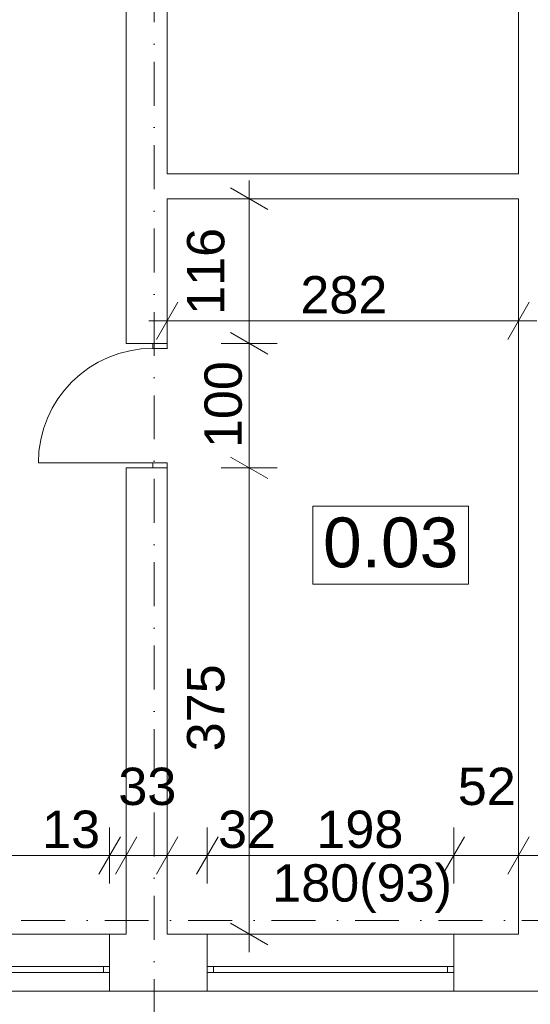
# Model space of a CAD drawing. Extents: x -283435 to 14216, y -77540 to 30522.
# Tile 171 of 177: x -14682 to -10580, y -35775 to -27861. Entities that reach past the tile are written whole.
import ezdxf

# ---------------------------------------------------------------- set-up
doc = ezdxf.new("R2010")
doc.units = 0
doc.header["$MEASUREMENT"] = 0
doc.linetypes.add('Kropki i Kreski', pattern=[670.277762, 352.777767, -176.388884, 0, -141.111112])
for name, color, linetype in [('Drzwi ArchiCAD', 7, 'Continuous'), ('Okna ArchiCADa', 7, 'Continuous'), ('WYMIARY', 7, 'Continuous'), ('ŚCIANY', 7, 'Continuous')]:
    doc.layers.add(name, color=color, linetype=linetype)
for name, color, linetype, lineweight in [('Drzwi ArchiCAD_Nr_Pióra__3', 3, 'Continuous', 18), ('Drzwi ArchiCAD_Nr_Pióra__7', 7, 'Continuous', 18), ('Okna ArchiCADa_Nr_Pióra__23', 23, 'Continuous', 18), ('Okna ArchiCADa_Nr_Pióra__3', 3, 'Continuous', 18), ('Okna ArchiCADa_Nr_Pióra__7', 7, 'Continuous', 18), ('OPISY_Nr_Pióra__65', 65, 'Continuous', 18), ('OPISY_Nr_Pióra__86', 86, 'Continuous', 18), ('OSIE_Nr_Pióra__7', 7, 'Continuous', 18), ('WYMIARY_Nr_Pióra__4', 4, 'Continuous', 18), ('WYMIARY_Nr_Pióra__5', 5, 'Continuous', 18), ('ŚCIANY_Nr_Pióra__7', 7, 'Continuous', 18)]:
    doc.layers.add(name, color=color, linetype=linetype, lineweight=lineweight)
doc.styles.add('GENERATED_STYLE_1', font='arial.ttf')
doc.styles.add('GENERATED_STYLE_2', font='txt')
doc.dimstyles.new('GENERATED_STYLE__1', dxfattribs={"dimtxt": 300, "dimasz": 228, "dimexe": 0.18, "dimexo": 0, "dimgap": 0.09, "dimtad": 1, "dimdec": 0, "dimlfac": 0.1, "dimzin": 0, "dimdsep": 46, "dimtxsty": 'GENERATED_STYLE_2', "dimblk": 'ARROWHEAD_2', "dimblk1": 'ARROWHEAD_2', "dimblk2": 'ARROWHEAD_2', "dimcen": 0.09, "dimclrd": 256, "dimclre": 256, "dimclrt": 256, "dimazin": 0, "dimtfac": 1, "dimtdec": 4, "dimtmove": 0, "dimatfit": 3, "dimfxl": 1, "dimtolj": 1, "dimtzin": 0, "dimarcsym": 0})
doc.dimstyles.new('GENERATED_STYLE__2', dxfattribs={"dimtxt": 300, "dimasz": 228, "dimexe": 0.18, "dimexo": 0, "dimgap": 0.09, "dimtad": 1, "dimtih": 1, "dimtoh": 1, "dimdec": 0, "dimlfac": 0.1, "dimzin": 0, "dimdsep": 46, "dimtxsty": 'GENERATED_STYLE_2', "dimblk": 'ARROWHEAD_2', "dimblk1": 'ARROWHEAD_2', "dimblk2": 'ARROWHEAD_2', "dimcen": 0.09, "dimclrd": 256, "dimclre": 256, "dimclrt": 256, "dimazin": 0, "dimtfac": 1, "dimtdec": 4, "dimtmove": 0, "dimatfit": 3, "dimfxl": 1, "dimtolj": 1, "dimtzin": 0, "dimarcsym": 0})
doc.dimstyles.new('GENERATED_STYLE__3', dxfattribs={"dimtxt": 300, "dimasz": 228, "dimexe": 0.18, "dimexo": 0, "dimgap": 0.09, "dimtad": 1, "dimtih": 1, "dimtoh": 1, "dimdec": 0, "dimlfac": 0.1, "dimzin": 0, "dimdsep": 46, "dimtxsty": 'GENERATED_STYLE_2', "dimblk": 'ARROWHEAD_2', "dimblk1": 'ARROWHEAD_2', "dimblk2": 'ARROWHEAD_2', "dimcen": 0.09, "dimclrd": 256, "dimclre": 256, "dimclrt": 256, "dimazin": 0, "dimtfac": 1, "dimtdec": 4, "dimtmove": 2, "dimatfit": 3, "dimfxl": 1, "dimtolj": 1, "dimtzin": 0, "dimarcsym": 0})
doc.dimstyles.new('GENERATED_STYLE__4', dxfattribs={"dimtxt": 300, "dimasz": 228, "dimexe": 0.18, "dimexo": 0, "dimgap": 0.09, "dimtad": 1, "dimdec": 0, "dimlfac": 0.1, "dimzin": 0, "dimdsep": 46, "dimtxsty": 'GENERATED_STYLE_2', "dimblk": 'ARROWHEAD_2', "dimblk1": 'ARROWHEAD_2', "dimblk2": 'ARROWHEAD_2', "dimcen": 0.09, "dimclrd": 256, "dimclre": 256, "dimclrt": 256, "dimazin": 0, "dimtfac": 1, "dimtdec": 4, "dimtmove": 2, "dimatfit": 3, "dimfxl": 1, "dimtolj": 1, "dimtzin": 0, "dimarcsym": 0})

# ---------------------------------------------------------------- blocks, each defined once
blk = doc.blocks.new('O M panel zakrzywiony 12_2')
at = {"layer": 'Okna ArchiCADa_Nr_Pióra__23', "linetype": 'Continuous'}
for p, q in [((-940, 0), (-990, 0)), ((-940, -50), (-940, 0)), ((990, 0), (940, 0)), ((940, 0), (940, -50)), ((-990, -50), (-940, -50)), ((940, -50), (990, -50))]:
    blk.add_line(p, q, dxfattribs=at)
at = {"layer": 'Okna ArchiCADa_Nr_Pióra__3', "linetype": 'Continuous'}
for p, q in [((-990, 150), (990, 150)), ((940, 0), (-940, 0)), ((-940, -50), (940, -50)), ((-990, -310), (990, -310))]:
    blk.add_line(p, q, dxfattribs=at)
at = {"layer": 'Okna ArchiCADa_Nr_Pióra__7', "linetype": 'Continuous'}
for p, q in [((-990, 0), (-990, -50)), ((990, 0), (990, -50))]:
    blk.add_line(p, q, dxfattribs=at)
blk = doc.blocks.new('O M panel zakrzywiony 12_3')
at = {"layer": 'Okna ArchiCADa_Nr_Pióra__23', "linetype": 'Continuous'}
for p, q in [((-1440, 0), (-1490, 0)), ((-1440, -50), (-1440, 0)), ((1490, 0), (1440, 0)), ((1440, 0), (1440, -50)), ((-1490, -50), (-1440, -50)), ((1440, -50), (1490, -50))]:
    blk.add_line(p, q, dxfattribs=at)
at = {"layer": 'Okna ArchiCADa_Nr_Pióra__3', "linetype": 'Continuous'}
for p, q in [((-1490, 150), (1490, 150)), ((1440, 0), (-1440, 0)), ((-1440, -50), (1440, -50)), ((-1490, -310), (1490, -310))]:
    blk.add_line(p, q, dxfattribs=at)
at = {"layer": 'Okna ArchiCADa_Nr_Pióra__7', "linetype": 'Continuous'}
for p, q in [((-1490, 0), (-1490, -50)), ((1490, 0), (1490, -50))]:
    blk.add_line(p, q, dxfattribs=at)
blk = doc.blocks.new('Ściana_1', base_point=(10396.7, -35209.9))
at = {"layer": 'ŚCIANY_Nr_Pióra__7', "linetype": 'Continuous'}
for p, q in [((-13960.3, -35469.9), (-13960.3, -35209.9)), ((-13827.2, -35209.9), (-13960.3, -35209.9)), ((-13175.4, -35209.9), (-13497.2, -35209.9)), ((-13175.4, -35469.9), (-13175.4, -35209.9)), ((-11195.4, -35469.9), (-11195.4, -35209.9)), ((-10675.4, -35209.9), (-11195.4, -35209.9)), ((-13960.3, -35519.9), (-13960.3, -35469.9)), ((-13960.3, -35669.9), (-13960.3, -35519.9)), ((-13175.4, -35519.9), (-13175.4, -35469.9)), ((-13175.4, -35669.9), (-13175.4, -35519.9)), ((-11195.4, -35519.9), (-11195.4, -35469.9)), ((-11195.4, -35669.9), (-11195.4, -35519.9)), ((-13960.3, -35669.9), (-13175.4, -35669.9)), ((-11195.4, -35669.9), (-4997.3, -35669.9))]:
    blk.add_line(p, q, dxfattribs=at)
at = {"layer": 'Okna ArchiCADa', "linetype": 'Continuous', "rotation": 180}
for name, p in [('O M panel zakrzywiony 12_3', (-15450.3, -35519.9)), ('O M panel zakrzywiony 12_2', (-12185.4, -35519.9))]:
    blk.add_blockref(name, p, dxfattribs=at)
blk = doc.blocks.new('Ściana_12', base_point=(-10675.4, -23099.9))
at = {"layer": 'ŚCIANY_Nr_Pióra__7', "linetype": 'Continuous'}
for p, q in [((-10675.4, -23249.9), (-10675.4, -29099.9)), ((-10675.4, -29299.9), (-10675.4, -35209.9))]:
    blk.add_line(p, q, dxfattribs=at)
blk = doc.blocks.new('D1 Drzwi proste 12_3')
at = {"layer": 'Drzwi ArchiCAD_Nr_Pióra__3', "linetype": 'Continuous'}
for p, q in [((460, 0), (460, 920)), ((-460, 0), (-500, 0)), ((-500, 0), (-500, -115)), ((-460, -115), (-460, 0)), ((500, 0), (460, 0)), ((460, 0), (460, -115)), ((500, -115), (500, 0)), ((-500, -115), (-460, -115)), ((460, -115), (500, -115))]:
    blk.add_line(p, q, dxfattribs=at)
blk.add_arc((460, 0), 920, 90, 180, dxfattribs=at)
at = {"layer": 'Drzwi ArchiCAD_Nr_Pióra__7', "linetype": 'Continuous'}
for p, q in [((-500, -115), (-500, 0)), ((500, -115), (500, 0))]:
    blk.add_line(p, q, dxfattribs=at)
blk = doc.blocks.new('Ściana_13', base_point=(-13497.2, -23099.9))
at = {"layer": 'ŚCIANY_Nr_Pióra__7', "linetype": 'Continuous'}
for p, q in [((-13827.2, -23249.9), (-13827.2, -30462.9)), ((-13497.2, -29099.9), (-13497.2, -23249.9)), ((-13497.2, -30462.9), (-13497.2, -29299.9)), ((-13612.2, -30462.9), (-13827.2, -30462.9)), ((-13497.2, -30462.9), (-13612.2, -30462.9)), ((-13612.2, -31462.9), (-13827.2, -31462.9)), ((-13827.2, -31462.9), (-13827.2, -35209.9)), ((-13497.2, -31462.9), (-13612.2, -31462.9)), ((-13497.2, -35209.9), (-13497.2, -31462.9))]:
    blk.add_line(p, q, dxfattribs=at)
at = {"layer": 'Drzwi ArchiCAD', "linetype": 'Continuous', "xscale": -1, "rotation": 90}
blk.add_blockref('D1 Drzwi proste 12_3', (-13612.2, -30962.9), dxfattribs=at)
blk = doc.blocks.new('Ściana_50', base_point=(-10675.4, -29099.9))
at = {"layer": 'ŚCIANY_Nr_Pióra__7', "linetype": 'Continuous'}
for p, q in [((-10675.4, -29099.9), (-13497.2, -29099.9)), ((-13497.2, -29299.9), (-10675.4, -29299.9))]:
    blk.add_line(p, q, dxfattribs=at)
blk = doc.blocks.new('*D1085')
at = {"layer": 'WYMIARY_Nr_Pióra__4', "linetype": 'Continuous', "transparency": 16777216}
for p, q in [((-16940.3, -34802.9), (-16940.3, -34352.9)), ((-13960.3, -34802.9), (-13960.3, -34352.9)), ((-16853.7, -34427.9), (-17026.9, -34727.9)), ((-13873.7, -34427.9), (-14046.9, -34727.9)), ((-16940.3, -34577.9), (-13960.3, -34577.9))]:
    blk.add_line(p, q, dxfattribs=at)
at = {"layer": 'WYMIARY_Nr_Pióra__5', "transparency": 16777216, "char_height": 300, "attachment_point": 1, "style": 'GENERATED_STYLE_1'}
for s, insert in [('{18}', (-16853.6, -34217.9)), ('{298}', (-15791.8, -34217.9)), ('{13}', (-14502.3, -34217.9))]:
    blk.add_mtext(s, dxfattribs=dict(at, insert=insert))
blk = doc.blocks.new('ARROWHEAD_2')
at = {"linetype": 'Continuous'}
for p, q in [((-0.378, -0.655), (0.378, 0.655)), ((0, 0), (-1, 0))]:
    blk.add_line(p, q, dxfattribs=at)
blk = doc.blocks.new('*D1086')
at = {"layer": 'WYMIARY_Nr_Pióra__4', "linetype": 'Continuous', "transparency": 16777216}
for p, q in [((-13960.3, -34802.9), (-13960.3, -34352.9)), ((-13827.2, -34802.9), (-13827.2, -34352.9)), ((-13873.7, -34427.9), (-14046.9, -34727.9)), ((-13740.6, -34427.9), (-13913.8, -34727.9)), ((-13960.3, -34577.9), (-13827.2, -34577.9))]:
    blk.add_line(p, q, dxfattribs=at)
at = {"layer": 'WYMIARY_Nr_Pióra__5', "transparency": 16777216, "insert": (-13889.9, -33872.9), "char_height": 300, "attachment_point": 1, "style": 'GENERATED_STYLE_1'}
blk.add_mtext('{33}', dxfattribs=at)
blk = doc.blocks.new('*D1087')
at = {"layer": 'WYMIARY_Nr_Pióra__4', "linetype": 'Continuous', "transparency": 16777216}
for p, q in [((-13827.2, -34802.9), (-13827.2, -34352.9)), ((-13497.2, -34802.9), (-13497.2, -34352.9)), ((-13740.6, -34427.9), (-13913.8, -34727.9)), ((-13410.6, -34427.9), (-13583.8, -34727.9)), ((-13827.2, -34577.9), (-13497.2, -34577.9)), ((-13497.2, -34577.9), (-13175.4, -34577.9))]:
    blk.add_line(p, q, dxfattribs=at)
blk = doc.blocks.new('*D1088')
at = {"layer": 'WYMIARY_Nr_Pióra__4', "linetype": 'Continuous', "transparency": 16777216}
for p, q in [((-13175.4, -34802.9), (-13175.4, -34352.9)), ((-13410.6, -34427.9), (-13583.8, -34727.9)), ((-13088.8, -34427.9), (-13262, -34727.9)), ((-13497.2, -34577.9), (-13175.4, -34577.9))]:
    blk.add_line(p, q, dxfattribs=at)
blk = doc.blocks.new('*D1089')
at = {"layer": 'WYMIARY_Nr_Pióra__4', "linetype": 'Continuous', "transparency": 16777216}
for p, q in [((-13175.4, -34802.9), (-13175.4, -34352.9)), ((-11195.4, -34802.9), (-11195.4, -34352.9)), ((-13088.8, -34427.9), (-13262, -34727.9)), ((-11108.8, -34427.9), (-11282, -34727.9)), ((-13175.4, -34577.9), (-11195.4, -34577.9))]:
    blk.add_line(p, q, dxfattribs=at)
at = {"layer": 'WYMIARY_Nr_Pióra__5', "transparency": 16777216, "char_height": 300, "attachment_point": 1, "style": 'GENERATED_STYLE_1'}
for s, insert in [('{32}', (-13088.7, -34217.9)), ('{198}', (-12299.2, -34217.9))]:
    blk.add_mtext(s, dxfattribs=dict(at, insert=insert))
blk = doc.blocks.new('*D1090')
at = {"layer": 'WYMIARY_Nr_Pióra__4', "linetype": 'Continuous', "transparency": 16777216}
for p, q in [((-11195.4, -34802.9), (-11195.4, -34352.9)), ((-10675.4, -34802.9), (-10675.4, -34352.9)), ((-11108.8, -34427.9), (-11282, -34727.9)), ((-10588.8, -34427.9), (-10762, -34727.9)), ((-11195.4, -34577.9), (-10675.4, -34577.9))]:
    blk.add_line(p, q, dxfattribs=at)
at = {"layer": 'WYMIARY_Nr_Pióra__5', "transparency": 16777216, "insert": (-11163.1, -33872.9), "char_height": 300, "attachment_point": 1, "style": 'GENERATED_STYLE_1'}
blk.add_mtext('{52}', dxfattribs=at)
blk = doc.blocks.new('*D1091')
at = {"layer": 'WYMIARY_Nr_Pióra__4', "linetype": 'Continuous', "transparency": 16777216}
for p, q in [((-10675.4, -34802.9), (-10675.4, -34352.9)), ((-10425.4, -34802.9), (-10425.4, -34352.9)), ((-10588.8, -34427.9), (-10762, -34727.9)), ((-10338.8, -34427.9), (-10512, -34727.9)), ((-10675.4, -34577.9), (-10425.4, -34577.9))]:
    blk.add_line(p, q, dxfattribs=at)
blk = doc.blocks.new('*D1092')
at = {"layer": 'WYMIARY_Nr_Pióra__4', "linetype": 'Continuous', "transparency": 16777216}
for p, q in [((-10425.4, -34802.9), (-10425.4, -34352.9)), ((-7675.4, -34802.9), (-7675.4, -34352.9)), ((-10338.8, -34427.9), (-10512, -34727.9)), ((-7588.8, -34427.9), (-7762, -34727.9)), ((-10425.4, -34577.9), (-7675.4, -34577.9))]:
    blk.add_line(p, q, dxfattribs=at)
at = {"layer": 'WYMIARY_Nr_Pióra__5', "transparency": 16777216, "char_height": 300, "attachment_point": 1, "style": 'GENERATED_STYLE_1'}
for s, insert in [('{275}', (-9089.4, -34077.9)), ('{25}', (-10338.7, -34217.9))]:
    blk.add_mtext(s, dxfattribs=dict(at, insert=insert))
blk = doc.blocks.new('*D1093')
at = {"layer": 'WYMIARY_Nr_Pióra__4', "linetype": 'Continuous', "transparency": 16777216}
for p, q in [((-7675.4, -34802.9), (-7675.4, -34352.9)), ((-7515.4, -34802.9), (-7515.4, -34352.9)), ((-7588.8, -34427.9), (-7762, -34727.9)), ((-7428.8, -34427.9), (-7602, -34727.9)), ((-7675.4, -34577.9), (-7515.4, -34577.9))]:
    blk.add_line(p, q, dxfattribs=at)
blk = doc.blocks.new('*D1094')
at = {"layer": 'WYMIARY_Nr_Pióra__4', "linetype": 'Continuous', "transparency": 16777216}
for p, q in [((-7515.4, -34802.9), (-7515.4, -34352.9)), ((-4997.3, -34802.9), (-4997.3, -34352.9)), ((-7428.8, -34427.9), (-7602, -34727.9)), ((-4910.7, -34427.9), (-5083.9, -34727.9)), ((-7515.4, -34577.9), (-4997.3, -34577.9))]:
    blk.add_line(p, q, dxfattribs=at)
at = {"layer": 'WYMIARY_Nr_Pióra__5', "transparency": 16777216, "char_height": 300, "attachment_point": 1, "style": 'GENERATED_STYLE_1'}
for s, insert in [('{16}', (-7244.2, -33175.7)), ('{252}', (-6597.8, -34217.9))]:
    blk.add_mtext(s, dxfattribs=dict(at, insert=insert))
blk = doc.blocks.new('*D1095')
at = {"layer": 'WYMIARY_Nr_Pióra__4', "linetype": 'Continuous', "transparency": 16777216}
for p, q in [((-4997.3, -34802.9), (-4997.3, -34352.9)), ((-1703.3, -34802.9), (-1703.3, -34352.9)), ((-4910.7, -34427.9), (-5083.9, -34727.9)), ((-1616.7, -34427.9), (-1789.9, -34727.9)), ((-4997.3, -34577.9), (-1703.3, -34577.9))]:
    blk.add_line(p, q, dxfattribs=at)
at = {"layer": 'WYMIARY_Nr_Pióra__5', "transparency": 16777216, "char_height": 300, "attachment_point": 1, "style": 'GENERATED_STYLE_1'}
for s, insert in [('{329}', (-3919.4, -34217.9)), ('{20}', (-2245.3, -34217.9))]:
    blk.add_mtext(s, dxfattribs=dict(at, insert=insert))
blk = doc.blocks.new('*D1096')
at = {"layer": 'WYMIARY_Nr_Pióra__4', "linetype": 'Continuous', "transparency": 16777216}
for p, q in [((-1703.3, -34802.9), (-1703.3, -34352.9)), ((-1503.3, -34802.9), (-1503.3, -34352.9)), ((-1616.7, -34427.9), (-1789.9, -34727.9)), ((-1416.7, -34427.9), (-1589.9, -34727.9)), ((-1703.3, -34577.9), (-1503.3, -34577.9))]:
    blk.add_line(p, q, dxfattribs=at)
blk = doc.blocks.new('*D1097')
at = {"layer": 'WYMIARY_Nr_Pióra__4', "linetype": 'Continuous', "transparency": 16777216}
for p, q in [((-1503.3, -34802.9), (-1503.3, -34352.9)), ((4294.2, -34802.9), (4294.2, -34352.9)), ((-1416.7, -34427.9), (-1589.9, -34727.9)), ((4380.8, -34427.9), (4207.6, -34727.9)), ((-1503.3, -34577.9), (4294.2, -34577.9))]:
    blk.add_line(p, q, dxfattribs=at)
at = {"layer": 'WYMIARY_Nr_Pióra__5', "transparency": 16777216, "char_height": 300, "attachment_point": 1, "style": 'GENERATED_STYLE_1'}
for s, insert in [('{580}', (826.3, -34217.9)), ('{20}', (3752.2, -34217.9))]:
    blk.add_mtext(s, dxfattribs=dict(at, insert=insert))
blk = doc.blocks.new('*D1098')
at = {"layer": 'WYMIARY_Nr_Pióra__4', "linetype": 'Continuous', "transparency": 16777216}
for p, q in [((4294.2, -34802.9), (4294.2, -34352.9)), ((4494.2, -34802.9), (4494.2, -34352.9)), ((4380.8, -34427.9), (4207.6, -34727.9)), ((4580.8, -34427.9), (4407.6, -34727.9)), ((4294.2, -34577.9), (4494.2, -34577.9))]:
    blk.add_line(p, q, dxfattribs=at)
blk = doc.blocks.new('*D1099')
at = {"layer": 'WYMIARY_Nr_Pióra__4', "linetype": 'Continuous', "transparency": 16777216}
for p, q in [((4494.2, -34802.9), (4494.2, -34352.9)), ((10201.7, -34802.9), (10201.7, -34352.9)), ((4580.8, -34427.9), (4407.6, -34727.9)), ((10115.1, -34727.9), (10288.3, -34427.9)), ((4494.2, -34577.9), (10201.7, -34577.9)), ((10201.7, -34577.9), (10348.4, -34577.9))]:
    blk.add_line(p, q, dxfattribs=at)
at = {"layer": 'WYMIARY_Nr_Pióra__5', "transparency": 16777216, "insert": (7006.4, -34217.9), "char_height": 300, "attachment_point": 1, "style": 'GENERATED_STYLE_1'}
blk.add_mtext('{571}', dxfattribs=at)
blk = doc.blocks.new('*D1100')
at = {"layer": 'WYMIARY_Nr_Pióra__4', "linetype": 'Continuous', "transparency": 16777216}
for p, q in [((8538.3, -35123.3), (8838.3, -35296.5)), ((8913.3, -35209.9), (8463.3, -35209.9)), ((8688.3, -35669.9), (8688.3, -35209.9)), ((8538.3, -35583.3), (8838.3, -35756.5)), ((8913.3, -35669.9), (8463.3, -35669.9)), ((8688.3, -35816.6), (8688.3, -35669.9))]:
    blk.add_line(p, q, dxfattribs=at)
at = {"layer": 'WYMIARY_Nr_Pióra__5', "transparency": 16777216, "insert": (8328.3, -36211.9), "char_height": 300, "attachment_point": 1, "rotation": 90, "style": 'GENERATED_STYLE_1'}
blk.add_mtext('{46}', dxfattribs=at)
blk = doc.blocks.new('*D1102')
at = {"layer": 'WYMIARY_Nr_Pióra__4', "linetype": 'Continuous', "transparency": 16777216}
for p, q in [((8538.3, -22863.3), (8838.3, -23036.5)), ((8913.3, -22949.9), (8463.3, -22949.9)), ((8688.3, -23249.9), (8688.3, -22949.9)), ((8538.3, -23163.3), (8838.3, -23336.5)), ((8913.3, -23249.9), (8463.3, -23249.9))]:
    blk.add_line(p, q, dxfattribs=at)
blk = doc.blocks.new('*D1103')
at = {"layer": 'WYMIARY_Nr_Pióra__4', "linetype": 'Continuous', "transparency": 16777216}
for p, q in [((8688.3, -18503.7), (8688.3, -18357)), ((8838.3, -18590.3), (8538.3, -18417.1)), ((8913.3, -18503.7), (8463.3, -18503.7)), ((8688.3, -22949.9), (8688.3, -18503.7)), ((8538.3, -22863.3), (8838.3, -23036.5)), ((8913.3, -22949.9), (8463.3, -22949.9))]:
    blk.add_line(p, q, dxfattribs=at)
at = {"layer": 'WYMIARY_Nr_Pióra__5', "transparency": 16777216, "char_height": 300, "attachment_point": 1, "rotation": 90, "style": 'GENERATED_STYLE_1'}
for s, insert in [('{445}', (8328.3, -21068.3)), ('{30}', (7974.1, -22713))]:
    blk.add_mtext(s, dxfattribs=dict(at, insert=insert))
blk = doc.blocks.new('*D1115')
at = {"layer": 'WYMIARY_Nr_Pióra__4', "linetype": 'Continuous', "transparency": 16777216}
for p, q in [((-12988.1, -31376.3), (-12688.1, -31549.5)), ((-12613.1, -31462.9), (-13063.1, -31462.9)), ((-12838.1, -35209.9), (-12838.1, -31462.9)), ((-12988.1, -35123.3), (-12688.1, -35296.5)), ((-12613.1, -35209.9), (-13063.1, -35209.9)), ((-12838.1, -35356.6), (-12838.1, -35209.9))]:
    blk.add_line(p, q, dxfattribs=at)
at = {"layer": 'WYMIARY_Nr_Pióra__5', "transparency": 16777216, "insert": (-13338.1, -33741), "char_height": 300, "attachment_point": 1, "rotation": 90, "style": 'GENERATED_STYLE_1'}
blk.add_mtext('{375}', dxfattribs=at)
blk = doc.blocks.new('*D1116')
at = {"layer": 'WYMIARY_Nr_Pióra__4', "linetype": 'Continuous', "transparency": 16777216}
for p, q in [((-12988.1, -30376.3), (-12688.1, -30549.5)), ((-12613.1, -30462.9), (-13063.1, -30462.9)), ((-12838.1, -31462.9), (-12838.1, -30462.9)), ((-12988.1, -31376.3), (-12688.1, -31549.5)), ((-12613.1, -31462.9), (-13063.1, -31462.9))]:
    blk.add_line(p, q, dxfattribs=at)
at = {"layer": 'WYMIARY_Nr_Pióra__5', "transparency": 16777216, "insert": (-13198.1, -31304.4), "char_height": 300, "attachment_point": 1, "rotation": 90, "style": 'GENERATED_STYLE_1'}
blk.add_mtext('{100}', dxfattribs=at)
blk = doc.blocks.new('*D1117')
at = {"layer": 'WYMIARY_Nr_Pióra__4', "linetype": 'Continuous', "transparency": 16777216}
for p, q in [((-12838.1, -29299.9), (-12838.1, -29153.2)), ((-12688.1, -29386.5), (-12988.1, -29213.3)), ((-12613.1, -29299.9), (-13063.1, -29299.9)), ((-12838.1, -30462.9), (-12838.1, -29299.9)), ((-12988.1, -30376.3), (-12688.1, -30549.5)), ((-12613.1, -30462.9), (-13063.1, -30462.9))]:
    blk.add_line(p, q, dxfattribs=at)
at = {"layer": 'WYMIARY_Nr_Pióra__5', "transparency": 16777216, "insert": (-13338.1, -30233.4), "char_height": 300, "attachment_point": 1, "rotation": 90, "style": 'GENERATED_STYLE_1'}
blk.add_mtext('{116}', dxfattribs=at)
blk = doc.blocks.new('*D1118')
at = {"layer": 'WYMIARY_Nr_Pióra__4', "linetype": 'Continuous', "transparency": 16777216}
for p, q in [((-13497.2, -30506.8), (-13497.2, -30056.8)), ((-10675.4, -30506.8), (-10675.4, -30056.8)), ((-13410.6, -30131.8), (-13583.8, -30431.8)), ((-10762, -30431.8), (-10588.8, -30131.8)), ((-13643.9, -30281.8), (-13497.2, -30281.8)), ((-13497.2, -30281.8), (-10675.4, -30281.8)), ((-10675.4, -30281.8), (-10528.7, -30281.8))]:
    blk.add_line(p, q, dxfattribs=at)
at = {"layer": 'WYMIARY_Nr_Pióra__5', "transparency": 16777216, "insert": (-12427.8, -29921.8), "char_height": 300, "attachment_point": 1, "style": 'GENERATED_STYLE_1'}
blk.add_mtext('{282}', dxfattribs=at)

msp = doc.modelspace()

# ---------------------------------------------------------------- linework, layer by layer
at = {"layer": 'OPISY_Nr_Pióra__65', "linetype": 'Continuous', "flags": 128}
msp.add_lwpolyline([(-12327.9, -31770.7), (-11075.9, -31770.7), (-11075.9, -32399.2), (-12327.9, -32399.2)], close=True, dxfattribs=at)
at = {"layer": 'OSIE_Nr_Pióra__7', "linetype": 'Kropki i Kreski'}
for p, q in [((-13602.8, 27442), (-13602.8, -38346.1)), ((-280139.5, -35099.9), (10893.5, -35099.9))]:
    msp.add_line(p, q, dxfattribs=at)

# ---------------------------------------------------------------- block references
at = {"layer": 'ŚCIANY'}
for name, p in [('Ściana_13', (-13497.2, -23099.9)), ('Ściana_12', (-10675.4, -23099.9)), ('Ściana_50', (-10675.4, -29099.9)), ('Ściana_1', (10396.7, -35209.9))]:
    msp.add_blockref(name, p, dxfattribs=at)

# ---------------------------------------------------------------- texts
at = {"layer": 'OPISY_Nr_Pióra__86', "linetype": 'Continuous', "insert": (-11701.9, -31862.1), "char_height": 400, "attachment_point": 2, "style": 'GENERATED_STYLE_1'}
msp.add_mtext('{0.03}', dxfattribs=at)
at = {"layer": 'WYMIARY_Nr_Pióra__5', "linetype": 'Continuous', "insert": (-12653.9, -35039.5), "char_height": 300, "attachment_point": 7, "style": 'GENERATED_STYLE_1'}
msp.add_mtext('{180(93)}', dxfattribs=at)

# ---------------------------------------------------------------- dimensions: what is measured, and where the dimension line sits
at = {"layer": 'WYMIARY', "linetype": 'Continuous'}
for base, p1, p2, dimstyle, picture, middle in [((8688.3, -35669.9), (-24830.5, -22949.9), (10396.2, -18503.7), 'GENERATED_STYLE__1', '*D1103', (8478.3, -20730.9)), ((8688.3, -35669.9), (10396.7, -23249.9), (-24830.5, -22949.9), 'GENERATED_STYLE__4', '*D1102', (8124.1, -22488.1)), ((-12838.1, -35209.9), (-13497.2, -30462.9), (-13497.2, -29299.9), 'GENERATED_STYLE__4', '*D1117', (-13188.1, -29896)), ((-12838.1, -35209.9), (-13497.2, -31462.9), (-13497.2, -30462.9), 'GENERATED_STYLE__1', '*D1116', (-13048.1, -30967)), ((-12838.1, -35209.9), (-13497.2, -35209.9), (-13497.2, -31462.9), 'GENERATED_STYLE__4', '*D1115', (-13188.1, -33403.6)), ((8688.3, -35669.9), (-110311.1, -35669.9), (10396.7, -35209.9), 'GENERATED_STYLE__1', '*D1100', (8478.3, -35987))]:
    dim = msp.add_linear_dim(base=base, p1=p1, p2=p2, angle=90, dimstyle=dimstyle, dxfattribs=at)
    dim.commit()
    dim.dimension.update_dxf_attribs({"geometry": picture, "text_midpoint": middle})
for base, p1, p2, dimstyle, picture, middle in [((-19775, -34577.9), (-10675.4, -35209.9), (-10425.4, -29299.9), 'GENERATED_STYLE__2', '*D1091', (-10113.8, -34367.9)), ((-19775, -34577.9), (-10425.4, -29299.9), (-7675.4, -29299.9), 'GENERATED_STYLE__3', '*D1092', (-8752.1, -34227.9)), ((-19775, -34577.9), (-7675.4, -29299.9), (-7515.4, -35209.9), 'GENERATED_STYLE__3', '*D1093', (-7019.3, -33325.7)), ((-13497.2, -30281.8), (-13497.2, -29299.9), (-10675.4, -29299.9), 'GENERATED_STYLE__2', '*D1118', (-12090.4, -30071.8)), ((-19775, -34577.9), (-7515.4, -35209.9), (-4997.3, -35209.9), 'GENERATED_STYLE__2', '*D1094', (-6260.5, -34367.9)), ((-19775, -34577.9), (-13960.3, -35209.9), (-13827.2, -35209.9), 'GENERATED_STYLE__2', '*D1086', (-14277.4, -34367.9)), ((-19775, -34577.9), (-11195.4, -35209.9), (-10675.4, -35209.9), 'GENERATED_STYLE__2', '*D1090', (-10938.2, -34022.9)), ((-19775, -34577.9), (-13827.2, -35209.9), (-13497.2, -35209.9), 'GENERATED_STYLE__2', '*D1087', (-13665, -34022.9)), ((-19775, -34577.9), (-16940.3, -35209.9), (-13960.3, -35209.9), 'GENERATED_STYLE__2', '*D1085', (-15454.4, -34367.9)), ((-19775, -34577.9), (-13175.4, -35209.9), (-11195.4, -35209.9), 'GENERATED_STYLE__2', '*D1089', (-11961.9, -34367.9)), ((-19775, -34577.9), (-4997.3, -35209.9), (-1703.3, -34949.9), 'GENERATED_STYLE__2', '*D1095', (-3582.1, -34367.9)), ((-19775, -34577.9), (-1503.3, -34949.9), (4294.2, -34949.9), 'GENERATED_STYLE__2', '*D1097', (1163.7, -34367.9)), ((-19775, -34577.9), (4494.2, -34949.9), (10201.7, -34954.9), 'GENERATED_STYLE__2', '*D1099', (7343.8, -34367.9)), ((-19775, -34577.9), (-13497.2, -35209.9), (-13175.4, -35209.9), 'GENERATED_STYLE__2', '*D1088', (-12863.8, -34367.9)), ((-19775, -34577.9), (-1703.3, -34949.9), (-1503.3, -34949.9), 'GENERATED_STYLE__2', '*D1096', (-2020.4, -34367.9)), ((-19775, -34577.9), (4294.2, -34949.9), (4494.2, -34949.9), 'GENERATED_STYLE__2', '*D1098', (3977.1, -34367.9))]:
    dim = msp.add_linear_dim(base=base, p1=p1, p2=p2, dimstyle=dimstyle, dxfattribs=at)
    dim.commit()
    dim.dimension.update_dxf_attribs({"geometry": picture, "text_midpoint": middle})

doc.saveas('drawing.dxf')
